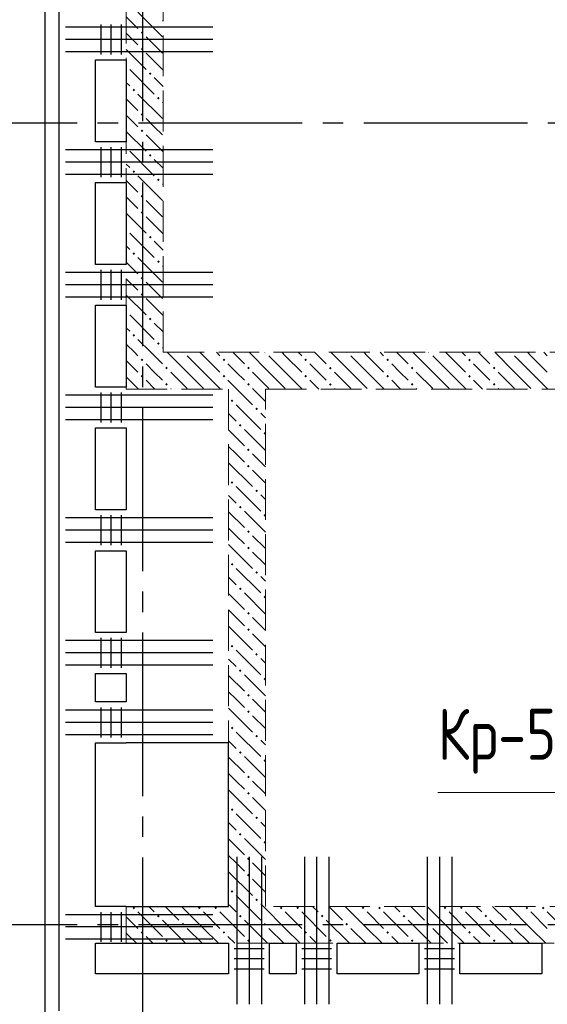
# Model space of a CAD drawing. Header units: millimetres. Extents: x 0 to 37092, y 0 to 42000.
# Tile 8 of 12: x 4950 to 7528, y 31682 to 36497. Entities that reach past the tile are written whole.
import ezdxf

# ---------------------------------------------------------------- set-up
doc = ezdxf.new("R2010")
doc.units = ezdxf.units.MM
doc.linetypes.add('______2', pattern=[270, 200, -70])
doc.linetypes.add('______5', pattern=[1100, 800, -100, 100, -100])
for name, color, linetype, lineweight in [('Standard', 7, 'Continuous', 25), ('ЖБ Перекрытие верхний уровень', 7, 'Continuous', 35), ('ЖБ Стена верхний уровень', 7, 'Continuous', 35), ('Оси', 40, '______5', 18), ('Позиционная метка номер позиции', 7, 'Continuous', 13), ('Примечания', 7, 'Continuous', 25), ('Ребро вкладыша арматура S1', 7, 'Continuous', 25)]:
    doc.layers.add(name, color=color, linetype=linetype, lineweight=lineweight)
doc.layers.add('Ребро вкладыша арматура поперечная AW', color=7, linetype='Continuous', lineweight=18, true_color=0x5a2814)
doc.styles.add('GOST 2.304-81', font='txt')

msp = doc.modelspace()

# ---------------------------------------------------------------- hatches: boundary and pattern name
at = {"layer": 'ЖБ Стена верхний уровень', "linetype": 'Continuous', "lineweight": 18, "transparency": 33554687}
for points in [[(5541, 36433.1), (5547.5, 36439.6), (5554, 36433.1), (5547.5, 36426.6)], [(5541, 36353.1), (5547.5, 36359.6), (5554, 36353.1), (5547.5, 36346.6)], [(5470.5, 36276.6), (5474, 36273.1), (5470.5, 36269.7)], [(5581, 36233.1), (5587.5, 36239.6), (5594, 36233.1), (5587.5, 36226.6)], [(5501, 36153.1), (5507.5, 36159.6), (5514, 36153.1), (5507.5, 36146.6)], [(5621, 36113.1), (5627.5, 36119.6), (5634, 36113.1), (5627.5, 36106.6)], [(5541, 36033.1), (5547.5, 36039.6), (5554, 36033.1), (5547.5, 36026.6)], [(5541, 35953.1), (5547.5, 35959.6), (5554, 35953.1), (5547.5, 35946.6)], [(5470.5, 35876.6), (5474, 35873.1), (5470.5, 35869.7)], [(5581, 35833.1), (5587.5, 35839.6), (5594, 35833.1), (5587.5, 35826.6)], [(5501, 35753.1), (5507.5, 35759.6), (5514, 35753.1), (5507.5, 35746.6)], [(5621, 35713.1), (5627.5, 35719.6), (5634, 35713.1), (5627.5, 35706.6)], [(5541, 35633.1), (5547.5, 35639.6), (5554, 35633.1), (5547.5, 35626.6)], [(5541, 35553.1), (5547.5, 35559.6), (5554, 35553.1), (5547.5, 35546.6)], [(5470.5, 35476.6), (5474, 35473.1), (5470.5, 35469.7)], [(5581, 35433.1), (5587.5, 35439.6), (5594, 35433.1), (5587.5, 35426.6)], [(5501, 35353.1), (5507.5, 35359.6), (5514, 35353.1), (5507.5, 35346.6)], [(5621, 35313.1), (5627.5, 35319.6), (5634, 35313.1), (5627.5, 35306.6)], [(5541, 35233.1), (5547.5, 35239.6), (5554, 35233.1), (5547.5, 35226.6)], [(5541, 35153.1), (5547.5, 35159.6), (5554, 35153.1), (5547.5, 35146.6)], [(5470.5, 35076.6), (5474, 35073.1), (5470.5, 35069.7)], [(5581, 35033.1), (5587.5, 35039.6), (5594, 35033.1), (5587.5, 35026.6)], [(5501, 34953.1), (5507.5, 34959.6), (5514, 34953.1), (5507.5, 34946.6)], [(5621, 34913.1), (5627.5, 34919.6), (5634, 34913.1), (5627.5, 34906.6)], [(5750.8, 34870), (5747.5, 34866.6), (5744.1, 34870)], [(6150.8, 34870), (6147.5, 34866.6), (6144.1, 34870)], [(6550.8, 34870), (6547.5, 34866.6), (6544.1, 34870)], [(6950.8, 34870), (6947.5, 34866.6), (6944.1, 34870)], [(7350.8, 34870), (7347.5, 34866.6), (7344.1, 34870)], [(5541, 34833.1), (5547.5, 34839.6), (5554, 34833.1), (5547.5, 34826.6)], [(5941, 34833.1), (5947.5, 34839.6), (5954, 34833.1), (5947.5, 34826.6)], [(6341, 34833.1), (6347.5, 34839.6), (6354, 34833.1), (6347.5, 34826.6)], [(6741, 34833.1), (6747.5, 34839.6), (6754, 34833.1), (6747.5, 34826.6)], [(7141, 34833.1), (7147.5, 34839.6), (7154, 34833.1), (7147.5, 34826.6)], [(5661, 34793.1), (5667.5, 34799.6), (5674, 34793.1), (5667.5, 34786.6)], [(6061, 34793.1), (6067.5, 34799.6), (6074, 34793.1), (6067.5, 34786.6)], [(6461, 34793.1), (6467.5, 34799.6), (6474, 34793.1), (6467.5, 34786.6)], [(6861, 34793.1), (6867.5, 34799.6), (6874, 34793.1), (6867.5, 34786.6)], [(7261, 34793.1), (7267.5, 34799.6), (7274, 34793.1), (7267.5, 34786.6)], [(5541, 34753.1), (5547.5, 34759.6), (5554, 34753.1), (5547.5, 34746.6)], [(5661, 34713.1), (5667.5, 34719.6), (5674, 34713.1), (5667.5, 34706.6)], [(5941, 34753.1), (5947.5, 34759.6), (5954, 34753.1), (5947.5, 34746.6)], [(6061, 34713.1), (6067.5, 34719.6), (6074, 34713.1), (6067.5, 34706.6)], [(6341, 34753.1), (6347.5, 34759.6), (6354, 34753.1), (6347.5, 34746.6)], [(6461, 34713.1), (6467.5, 34719.6), (6474, 34713.1), (6467.5, 34706.6)], [(6741, 34753.1), (6747.5, 34759.6), (6754, 34753.1), (6747.5, 34746.6)], [(6861, 34713.1), (6867.5, 34719.6), (6874, 34713.1), (6867.5, 34706.6)], [(7141, 34753.1), (7147.5, 34759.6), (7154, 34753.1), (7147.5, 34746.6)], [(7261, 34713.1), (7267.5, 34719.6), (7274, 34713.1), (7267.5, 34706.6)], [(5981, 34633.1), (5987.5, 34639.6), (5994, 34633.1), (5987.5, 34626.6)], [(6101, 34593.1), (6107.5, 34599.6), (6114, 34593.1), (6107.5, 34586.6)], [(6021, 34513.1), (6027.5, 34519.6), (6034, 34513.1), (6027.5, 34506.6)], [(6141, 34473.1), (6147.5, 34479.6), (6150.5, 34476.6), (6150.5, 34469.7), (6147.5, 34466.6)], [(6061, 34393.1), (6067.5, 34399.6), (6074, 34393.1), (6067.5, 34386.6)], [(6061, 34313.1), (6067.5, 34319.6), (6074, 34313.1), (6067.5, 34306.6)], [(5981, 34233.1), (5987.5, 34239.6), (5994, 34233.1), (5987.5, 34226.6)], [(6101, 34193.1), (6107.5, 34199.6), (6114, 34193.1), (6107.5, 34186.6)], [(6021, 34113.1), (6027.5, 34119.6), (6034, 34113.1), (6027.5, 34106.6)], [(6141, 34073.1), (6147.5, 34079.6), (6150.5, 34076.6), (6150.5, 34069.7), (6147.5, 34066.6)], [(6061, 33993.1), (6067.5, 33999.6), (6074, 33993.1), (6067.5, 33986.6)], [(6061, 33913.1), (6067.5, 33919.6), (6074, 33913.1), (6067.5, 33906.6)], [(5981, 33833.1), (5987.5, 33839.6), (5994, 33833.1), (5987.5, 33826.6)], [(6101, 33793.1), (6107.5, 33799.6), (6114, 33793.1), (6107.5, 33786.6)], [(6021, 33713.1), (6027.5, 33719.6), (6034, 33713.1), (6027.5, 33706.6)], [(6141, 33673.1), (6147.5, 33679.6), (6150.5, 33676.6), (6150.5, 33669.7), (6147.5, 33666.6)], [(6061, 33593.1), (6067.5, 33599.6), (6074, 33593.1), (6067.5, 33586.6)], [(6061, 33513.1), (6067.5, 33519.6), (6074, 33513.1), (6067.5, 33506.6)], [(5981, 33433.1), (5987.5, 33439.6), (5994, 33433.1), (5987.5, 33426.6)], [(6101, 33393.1), (6107.5, 33399.6), (6114, 33393.1), (6107.5, 33386.6)], [(6021, 33313.1), (6027.5, 33319.6), (6034, 33313.1), (6027.5, 33306.6)], [(6141, 33273.1), (6147.5, 33279.6), (6150.5, 33276.6), (6150.5, 33269.7), (6147.5, 33266.6)], [(6061, 33193.1), (6067.5, 33199.6), (6074, 33193.1), (6067.5, 33186.6)], [(6061, 33113.1), (6067.5, 33119.6), (6074, 33113.1), (6067.5, 33106.6)], [(5981, 33033.1), (5987.5, 33039.6), (5994, 33033.1), (5987.5, 33026.6)], [(6101, 32993.1), (6107.5, 32999.6), (6114, 32993.1), (6107.5, 32986.6)], [(6021, 32913.1), (6027.5, 32919.6), (6034, 32913.1), (6027.5, 32906.6)], [(6141, 32873.1), (6147.5, 32879.6), (6150.5, 32876.6), (6150.5, 32869.7), (6147.5, 32866.6)], [(6061, 32793.1), (6067.5, 32799.6), (6074, 32793.1), (6067.5, 32786.6)], [(6061, 32713.1), (6067.5, 32719.6), (6074, 32713.1), (6067.5, 32706.6)], [(5981, 32633.1), (5987.5, 32639.6), (5994, 32633.1), (5987.5, 32626.6)], [(6101, 32593.1), (6107.5, 32599.6), (6114, 32593.1), (6107.5, 32586.6)], [(6021, 32513.1), (6027.5, 32519.6), (6034, 32513.1), (6027.5, 32506.6)], [(6141, 32473.1), (6147.5, 32479.6), (6150.5, 32476.6), (6150.5, 32469.7), (6147.5, 32466.6)], [(6061, 32393.1), (6067.5, 32399.6), (6074, 32393.1), (6067.5, 32386.6)], [(6061, 32313.1), (6067.5, 32319.6), (6074, 32313.1), (6067.5, 32306.6)], [(5981, 32233.1), (5987.5, 32239.6), (5994, 32233.1), (5987.5, 32226.6)], [(6101, 32193.1), (6107.5, 32199.6), (6114, 32193.1), (6107.5, 32186.6)], [(5501, 32153.1), (5507.5, 32159.6), (5514, 32153.1), (5507.5, 32146.6)], [(5621, 32113.1), (5627.5, 32119.6), (5634, 32113.1), (5627.5, 32106.6)], [(5821, 32153.1), (5827.5, 32159.6), (5834, 32153.1), (5827.5, 32146.6)], [(5901, 32153.1), (5907.5, 32159.6), (5914, 32153.1), (5907.5, 32146.6)], [(6021, 32113.1), (6027.5, 32119.6), (6034, 32113.1), (6027.5, 32106.6)], [(6221, 32153.1), (6227.5, 32159.6), (6234, 32153.1), (6227.5, 32146.6)], [(6301, 32153.1), (6307.5, 32159.6), (6314, 32153.1), (6307.5, 32146.6)], [(6421, 32113.1), (6427.5, 32119.6), (6434, 32113.1), (6427.5, 32106.6)], [(6621, 32153.1), (6627.5, 32159.6), (6634, 32153.1), (6627.5, 32146.6)], [(6701, 32153.1), (6707.5, 32159.6), (6714, 32153.1), (6707.5, 32146.6)], [(6821, 32113.1), (6827.5, 32119.6), (6834, 32113.1), (6827.5, 32106.6)], [(7021, 32153.1), (7027.5, 32159.6), (7034, 32153.1), (7027.5, 32146.6)], [(7101, 32153.1), (7107.5, 32159.6), (7114, 32153.1), (7107.5, 32146.6)], [(7221, 32113.1), (7227.5, 32119.6), (7234, 32113.1), (7227.5, 32106.6)], [(7421, 32153.1), (7427.5, 32159.6), (7434, 32153.1), (7427.5, 32146.6)], [(7501, 32153.1), (7507.5, 32159.6), (7514, 32153.1), (7507.5, 32146.6)], [(5741, 32073.1), (5747.5, 32079.6), (5754, 32073.1), (5747.5, 32066.6)], [(6141, 32073.1), (6147.5, 32079.6), (6154, 32073.1), (6147.5, 32066.6)], [(6541, 32073.1), (6547.5, 32079.6), (6554, 32073.1), (6547.5, 32066.6)], [(6941, 32073.1), (6947.5, 32079.6), (6954, 32073.1), (6947.5, 32066.6)], [(7341, 32073.1), (7347.5, 32079.6), (7354, 32073.1), (7347.5, 32066.6)], [(5541, 32033.1), (5547.5, 32039.6), (5554, 32033.1), (5547.5, 32026.6)], [(5941, 32033.1), (5947.5, 32039.6), (5954, 32033.1), (5947.5, 32026.6)], [(6341, 32033.1), (6347.5, 32039.6), (6354, 32033.1), (6347.5, 32026.6)], [(6741, 32033.1), (6747.5, 32039.6), (6754, 32033.1), (6747.5, 32026.6)], [(7141, 32033.1), (7147.5, 32039.6), (7154, 32033.1), (7147.5, 32026.6)], [(5661, 31993.1), (5667.5, 31999.6), (5674, 31993.1), (5667.5, 31986.6)], [(6061, 31993.1), (6067.5, 31999.6), (6074, 31993.1), (6067.5, 31986.6)], [(6461, 31993.1), (6467.5, 31999.6), (6474, 31993.1), (6467.5, 31986.6)], [(6861, 31993.1), (6867.5, 31999.6), (6874, 31993.1), (6867.5, 31986.6)], [(7261, 31993.1), (7267.5, 31999.6), (7274, 31993.1), (7267.5, 31986.6)]]:
    msp.add_hatch(color=7, dxfattribs=at).paths.add_polyline_path(points, flags=16)

# ---------------------------------------------------------------- linework, layer by layer
at = {"layer": 'Standard', "color": 254, "linetype": 'Continuous', "lineweight": 25, "true_color": 0xc4c4ff, "transparency": 33554687}
msp.add_lwpolyline([(5072.9, 9726.8), (18552.1, 9726.8), (18552.1, 40397.7), (5072.9, 40397.7), (5072.9, 9726.8)], dxfattribs=at)
at = {"layer": 'ЖБ Перекрытие верхний уровень', "color": 7, "linetype": 'Continuous', "lineweight": 25, "transparency": 33554687}
for p, q in [((5140.5, 40330), (5140.5, 31650)), ((5320.5, 35900), (5320.5, 36300)), ((5320.5, 36300), (5470.5, 36300)), ((5470.5, 36300), (5470.5, 35900)), ((5470.5, 35900), (5320.5, 35900)), ((5320.5, 35300), (5320.5, 35700)), ((5320.5, 35700), (5470.5, 35700)), ((5470.5, 35700), (5470.5, 35300)), ((5470.5, 35300), (5320.5, 35300)), ((5320.5, 34700), (5320.5, 35100)), ((5320.5, 35100), (5470.5, 35100)), ((5470.5, 35100), (5470.5, 34700)), ((5470.5, 34700), (5320.5, 34700)), ((5320.5, 34100), (5320.5, 34500)), ((5320.5, 34500), (5470.5, 34500)), ((5470.5, 34500), (5470.5, 34100)), ((5470.5, 34100), (5320.5, 34100)), ((5320.5, 33500), (5320.5, 33900)), ((5320.5, 33900), (5470.5, 33900)), ((5470.5, 33900), (5470.5, 33500)), ((5470.5, 33500), (5320.5, 33500)), ((5320.5, 33160), (5320.5, 33300)), ((5320.5, 33300), (5470.5, 33300)), ((5470.5, 33300), (5470.5, 33160)), ((5470.5, 33160), (5320.5, 33160)), ((5320.5, 32160), (5320.5, 32960)), ((5320.5, 32960), (5470.5, 32960)), ((5970.5, 32960), (5470.5, 32960)), ((5970.5, 32160), (5970.5, 32960)), ((5470.5, 32160), (5320.5, 32160)), ((5470.5, 32160), (5970.5, 32160)), ((5320.5, 31830), (5320.5, 31980)), ((5320.5, 31980), (5970.5, 31980)), ((5970.5, 31980), (5970.5, 31830)), ((6170.5, 31830), (6170.5, 31980)), ((6170.5, 31980), (6300.5, 31980)), ((6300.5, 31980), (6300.5, 31830)), ((6500.5, 31830), (6500.5, 31980)), ((6500.5, 31980), (6900.5, 31980)), ((6900.5, 31980), (6900.5, 31830)), ((7100.5, 31830), (7100.5, 31980)), ((7100.5, 31980), (7500.5, 31980)), ((7500.5, 31980), (7500.5, 31830)), ((5970.5, 31830), (5320.5, 31830)), ((6300.5, 31830), (6170.5, 31830)), ((6900.5, 31830), (6500.5, 31830)), ((7500.5, 31830), (7100.5, 31830))]:
    msp.add_line(p, q, dxfattribs=at)
at = {"layer": 'ЖБ Стена верхний уровень', "color": 251, "linetype": '______2', "lineweight": 13, "true_color": 0x656565, "transparency": 33554687}
for p, q in [((5470.5, 39820), (5470.5, 34870)), ((5650.5, 34870), (5650.5, 39820)), ((5470.5, 34870), (5470.5, 34690)), ((11250.5, 34870), (5650.5, 34870)), ((5470.5, 34690), (5970.5, 34690)), ((5970.5, 34690), (5970.5, 32160)), ((6150.5, 34690), (11250.5, 34690)), ((6150.5, 32160), (6150.5, 34690)), ((5970.5, 32160), (5470.5, 32160)), ((5470.5, 32160), (5470.5, 31980)), ((11250.5, 32160), (6150.5, 32160)), ((5470.5, 31980), (11250.5, 31980))]:
    msp.add_line(p, q, dxfattribs=at)
at = {"layer": 'ЖБ Стена верхний уровень', "color": 9, "linetype": 'Continuous', "lineweight": 18, "true_color": 0xc7c7c7, "transparency": 33554687}
for p, q in [((5470.5, 36510.1), (5527.5, 36453.1)), ((5527.5, 36533.1), (5647.5, 36413.1)), ((5650.5, 36490.1), (5647.5, 36493.1)), ((5470.5, 36430.1), (5527.5, 36373.1)), ((5607.5, 36373.1), (5567.5, 36413.1)), ((5647.5, 36333.1), (5607.5, 36373.1)), ((5470.5, 36350.1), (5567.5, 36253.1)), ((5567.5, 36333.1), (5650.5, 36250.1)), ((5487.5, 36253.1), (5607.5, 36133.1)), ((5607.5, 36213.1), (5650.5, 36170.1)), ((5487.5, 36173.1), (5470.5, 36190.1)), ((5527.5, 36133.1), (5647.5, 36013.1)), ((5470.5, 36110.1), (5527.5, 36053.1)), ((5650.5, 36090.1), (5647.5, 36093.1)), ((5470.5, 36030.1), (5527.5, 35973.1)), ((5607.5, 35973.1), (5567.5, 36013.1)), ((5647.5, 35933.1), (5607.5, 35973.1)), ((5470.5, 35950.1), (5567.5, 35853.1)), ((5567.5, 35933.1), (5650.5, 35850.1)), ((5487.5, 35853.1), (5607.5, 35733.1)), ((5487.5, 35773.1), (5470.5, 35790.1)), ((5607.5, 35813.1), (5650.5, 35770.1)), ((5527.5, 35733.1), (5647.5, 35613.1)), ((5470.5, 35710.1), (5527.5, 35653.1)), ((5650.5, 35690.1), (5647.5, 35693.1)), ((5470.5, 35630.1), (5527.5, 35573.1)), ((5607.5, 35573.1), (5567.5, 35613.1)), ((5470.5, 35550.1), (5567.5, 35453.1)), ((5647.5, 35533.1), (5607.5, 35573.1)), ((5567.5, 35533.1), (5650.5, 35450.1)), ((5487.5, 35453.1), (5607.5, 35333.1)), ((5487.5, 35373.1), (5470.5, 35390.1)), ((5607.5, 35413.1), (5650.5, 35370.1)), ((5470.5, 35310.1), (5527.5, 35253.1)), ((5527.5, 35333.1), (5647.5, 35213.1)), ((5650.5, 35290.1), (5647.5, 35293.1)), ((5470.5, 35230.1), (5527.5, 35173.1)), ((5607.5, 35173.1), (5567.5, 35213.1)), ((5470.5, 35150.1), (5567.5, 35053.1)), ((5647.5, 35133.1), (5607.5, 35173.1)), ((5567.5, 35133.1), (5650.5, 35050.1)), ((5487.5, 35053.1), (5607.5, 34933.1)), ((5607.5, 35013.1), (5650.5, 34970.1)), ((5487.5, 34973.1), (5470.5, 34990.1)), ((5470.5, 34910.1), (5510.6, 34870)), ((5527.5, 34933.1), (5590.6, 34870)), ((5510.6, 34870), (5527.5, 34853.1)), ((5590.6, 34870), (5647.5, 34813.1)), ((5650.5, 34890.1), (5647.5, 34893.1)), ((5767.5, 34773.1), (5670.6, 34870)), ((5847.5, 34853.1), (5830.6, 34870)), ((5910.6, 34870), (5927.5, 34853.1)), ((5990.6, 34870), (6047.5, 34813.1)), ((6167.5, 34773.1), (6070.6, 34870)), ((6247.5, 34853.1), (6230.6, 34870)), ((6310.6, 34870), (6327.5, 34853.1)), ((6390.6, 34870), (6447.5, 34813.1)), ((6567.5, 34773.1), (6470.6, 34870)), ((6647.5, 34853.1), (6630.6, 34870)), ((6710.6, 34870), (6727.5, 34853.1)), ((6790.6, 34870), (6847.5, 34813.1)), ((6967.5, 34773.1), (6870.6, 34870)), ((7047.5, 34853.1), (7030.6, 34870)), ((7110.6, 34870), (7127.5, 34853.1)), ((7190.6, 34870), (7247.5, 34813.1)), ((7367.5, 34773.1), (7270.6, 34870)), ((7447.5, 34853.1), (7430.6, 34870)), ((7510.6, 34870), (7527.5, 34853.1)), ((5470.5, 34830.1), (5527.5, 34773.1)), ((5607.5, 34773.1), (5567.5, 34813.1)), ((5767.5, 34853.1), (5847.5, 34773.1)), ((5847.5, 34853.1), (5927.5, 34773.1)), ((6007.5, 34773.1), (5967.5, 34813.1)), ((6167.5, 34853.1), (6247.5, 34773.1)), ((6247.5, 34853.1), (6327.5, 34773.1)), ((6407.5, 34773.1), (6367.5, 34813.1)), ((6567.5, 34853.1), (6647.5, 34773.1)), ((6647.5, 34853.1), (6727.5, 34773.1)), ((6807.5, 34773.1), (6767.5, 34813.1)), ((6967.5, 34853.1), (7047.5, 34773.1)), ((7047.5, 34853.1), (7127.5, 34773.1)), ((7207.5, 34773.1), (7167.5, 34813.1)), ((7367.5, 34853.1), (7447.5, 34773.1)), ((7447.5, 34853.1), (7527.5, 34773.1)), ((5647.5, 34733.1), (5607.5, 34773.1)), ((5687.5, 34773.1), (5767.5, 34693.1)), ((5767.5, 34773.1), (5847.5, 34693.1)), ((5847.5, 34773.1), (5930.6, 34690)), ((6047.5, 34733.1), (6007.5, 34773.1)), ((6087.5, 34773.1), (6167.5, 34693.1)), ((6167.5, 34773.1), (6247.5, 34693.1)), ((6247.5, 34773.1), (6330.6, 34690)), ((6447.5, 34733.1), (6407.5, 34773.1)), ((6487.5, 34773.1), (6567.5, 34693.1)), ((6567.5, 34773.1), (6647.5, 34693.1)), ((6647.5, 34773.1), (6730.6, 34690)), ((6847.5, 34733.1), (6807.5, 34773.1)), ((6887.5, 34773.1), (6967.5, 34693.1)), ((6967.5, 34773.1), (7047.5, 34693.1)), ((7047.5, 34773.1), (7130.6, 34690)), ((7247.5, 34733.1), (7207.5, 34773.1)), ((7287.5, 34773.1), (7367.5, 34693.1)), ((7367.5, 34773.1), (7447.5, 34693.1)), ((7447.5, 34773.1), (7530.6, 34690)), ((5470.5, 34750.1), (5530.6, 34690)), ((5567.5, 34733.1), (5610.6, 34690)), ((5967.5, 34733.1), (6010.6, 34690)), ((6367.5, 34733.1), (6410.6, 34690)), ((6767.5, 34733.1), (6810.6, 34690)), ((7167.5, 34733.1), (7210.6, 34690)), ((5687.5, 34693.1), (5690.6, 34690)), ((6010.6, 34690), (6087.5, 34613.1)), ((6087.5, 34693.1), (6090.6, 34690)), ((6090.6, 34690), (6150.5, 34630.1)), ((6487.5, 34693.1), (6490.6, 34690)), ((6887.5, 34693.1), (6890.6, 34690)), ((7287.5, 34693.1), (7290.6, 34690)), ((6007.5, 34613.1), (6127.5, 34493.1)), ((6150.5, 34550.1), (6127.5, 34573.1)), ((5970.5, 34570.1), (6007.5, 34533.1)), ((5970.5, 34490.1), (6047.5, 34413.1)), ((6150.5, 34390.1), (6047.5, 34493.1)), ((6007.5, 34373.1), (5970.5, 34410.1)), ((6047.5, 34333.1), (6007.5, 34373.1)), ((6087.5, 34373.1), (6150.5, 34310.1)), ((5970.5, 34330.1), (6087.5, 34213.1)), ((6087.5, 34293.1), (6150.5, 34230.1)), ((6007.5, 34213.1), (6127.5, 34093.1)), ((5970.5, 34170.1), (6007.5, 34133.1)), ((6150.5, 34150.1), (6127.5, 34173.1)), ((5970.5, 34090.1), (6047.5, 34013.1)), ((6150.5, 33990.1), (6047.5, 34093.1)), ((6007.5, 33973.1), (5970.5, 34010.1)), ((6047.5, 33933.1), (6007.5, 33973.1)), ((6087.5, 33973.1), (6150.5, 33910.1)), ((5970.5, 33930.1), (6087.5, 33813.1)), ((6087.5, 33893.1), (6150.5, 33830.1)), ((6007.5, 33813.1), (6127.5, 33693.1)), ((5970.5, 33770.1), (6007.5, 33733.1)), ((6150.5, 33750.1), (6127.5, 33773.1)), ((5970.5, 33690.1), (6047.5, 33613.1)), ((6150.5, 33590.1), (6047.5, 33693.1)), ((6007.5, 33573.1), (5970.5, 33610.1)), ((6047.5, 33533.1), (6007.5, 33573.1)), ((6087.5, 33573.1), (6150.5, 33510.1)), ((5970.5, 33530.1), (6087.5, 33413.1)), ((6087.5, 33493.1), (6150.5, 33430.1)), ((5970.5, 33370.1), (6007.5, 33333.1)), ((6007.5, 33413.1), (6127.5, 33293.1)), ((6150.5, 33350.1), (6127.5, 33373.1)), ((5970.5, 33290.1), (6047.5, 33213.1)), ((6150.5, 33190.1), (6047.5, 33293.1)), ((6007.5, 33173.1), (5970.5, 33210.1)), ((5970.5, 33130.1), (6087.5, 33013.1)), ((6047.5, 33133.1), (6007.5, 33173.1)), ((6087.5, 33173.1), (6150.5, 33110.1)), ((6087.5, 33093.1), (6150.5, 33030.1)), ((6007.5, 33013.1), (6127.5, 32893.1)), ((5970.5, 32970.1), (6007.5, 32933.1)), ((6150.5, 32950.1), (6127.5, 32973.1)), ((5970.5, 32890.1), (6047.5, 32813.1)), ((6150.5, 32790.1), (6047.5, 32893.1)), ((6007.5, 32773.1), (5970.5, 32810.1)), ((6047.5, 32733.1), (6007.5, 32773.1)), ((6087.5, 32773.1), (6150.5, 32710.1)), ((5970.5, 32730.1), (6087.5, 32613.1)), ((6087.5, 32693.1), (6150.5, 32630.1)), ((6007.5, 32613.1), (6127.5, 32493.1)), ((5970.5, 32570.1), (6007.5, 32533.1)), ((6150.5, 32550.1), (6127.5, 32573.1)), ((5970.5, 32490.1), (6047.5, 32413.1)), ((6150.5, 32390.1), (6047.5, 32493.1)), ((6007.5, 32373.1), (5970.5, 32410.1)), ((6047.5, 32333.1), (6007.5, 32373.1)), ((6087.5, 32373.1), (6150.5, 32310.1)), ((5970.5, 32330.1), (6087.5, 32213.1)), ((6087.5, 32293.1), (6150.5, 32230.1)), ((6007.5, 32213.1), (6060.6, 32160)), ((5970.5, 32170.1), (5980.6, 32160)), ((6140.6, 32160), (6127.5, 32173.1)), ((5527.5, 32133.1), (5647.5, 32013.1)), ((5580.6, 32160), (5607.5, 32133.1)), ((5660.6, 32160), (5727.5, 32093.1)), ((5847.5, 32053.1), (5740.6, 32160)), ((5847.5, 32133.1), (5927.5, 32053.1)), ((5927.5, 32133.1), (6047.5, 32013.1)), ((5980.6, 32160), (6007.5, 32133.1)), ((6060.6, 32160), (6127.5, 32093.1)), ((6247.5, 32053.1), (6140.6, 32160)), ((6247.5, 32133.1), (6327.5, 32053.1)), ((6327.5, 32133.1), (6447.5, 32013.1)), ((6380.6, 32160), (6407.5, 32133.1)), ((6460.6, 32160), (6527.5, 32093.1)), ((6647.5, 32053.1), (6540.6, 32160)), ((6647.5, 32133.1), (6727.5, 32053.1)), ((6727.5, 32133.1), (6847.5, 32013.1)), ((6780.6, 32160), (6807.5, 32133.1)), ((6860.6, 32160), (6927.5, 32093.1)), ((7047.5, 32053.1), (6940.6, 32160)), ((7047.5, 32133.1), (7127.5, 32053.1)), ((7127.5, 32133.1), (7247.5, 32013.1)), ((7180.6, 32160), (7207.5, 32133.1)), ((7260.6, 32160), (7327.5, 32093.1)), ((7447.5, 32053.1), (7340.6, 32160)), ((7447.5, 32133.1), (7527.5, 32053.1)), ((7527.5, 32133.1), (7647.5, 32013.1)), ((5470.5, 32110.1), (5527.5, 32053.1)), ((5760.6, 31980), (5647.5, 32093.1)), ((6160.6, 31980), (6047.5, 32093.1)), ((6560.6, 31980), (6447.5, 32093.1)), ((6960.6, 31980), (6847.5, 32093.1)), ((7360.6, 31980), (7247.5, 32093.1)), ((5470.5, 32030.1), (5520.6, 31980)), ((5767.5, 32053.1), (5840.6, 31980)), ((5847.5, 32053.1), (5920.6, 31980)), ((6167.5, 32053.1), (6240.6, 31980)), ((6247.5, 32053.1), (6320.6, 31980)), ((6567.5, 32053.1), (6640.6, 31980)), ((6647.5, 32053.1), (6720.6, 31980)), ((6967.5, 32053.1), (7040.6, 31980)), ((7047.5, 32053.1), (7120.6, 31980)), ((7367.5, 32053.1), (7440.6, 31980)), ((7447.5, 32053.1), (7520.6, 31980)), ((5600.6, 31980), (5567.5, 32013.1)), ((6000.6, 31980), (5967.5, 32013.1)), ((6400.6, 31980), (6367.5, 32013.1)), ((6800.6, 31980), (6767.5, 32013.1)), ((7200.6, 31980), (7167.5, 32013.1))]:
    msp.add_line(p, q, dxfattribs=at)
at = {"layer": 'Оси', "color": 8, "linetype": '______5', "lineweight": -3, "transparency": 33554687}
for p, q in [((5550.5, 40100), (5550.5, 7060)), ((12930.5, 35990), (3600, 35990)), ((12930.5, 32070), (3600, 32070))]:
    msp.add_line(p, q, dxfattribs=at)
at = {"layer": 'Позиционная метка номер позиции', "color": 7, "linetype": 'Continuous', "lineweight": 13, "transparency": 33554687}
msp.add_lwpolyline([(8140.5, 32269.7), (7692.2, 32718), (6992.2, 32718)], dxfattribs=at)
at = {"layer": 'Ребро вкладыша арматура S1', "color": 7, "linetype": 'Continuous', "lineweight": 25, "transparency": 33554687}
for p, q in [((5892.9, 36460), (5172.9, 36460)), ((5892.9, 36400), (5172.9, 36400)), ((5892.9, 36340), (5172.9, 36340)), ((5892.9, 35860), (5172.9, 35860)), ((5892.9, 35800), (5172.9, 35800)), ((5892.9, 35740), (5172.9, 35740)), ((5892.9, 35260), (5172.9, 35260)), ((5892.9, 35200), (5172.9, 35200)), ((5892.9, 35140), (5172.9, 35140)), ((5892.9, 34660), (5172.9, 34660)), ((5892.9, 34600), (5172.9, 34600)), ((5892.9, 34540), (5172.9, 34540)), ((5892.9, 34060), (5172.9, 34060)), ((5892.9, 34000), (5172.9, 34000)), ((5892.9, 33940), (5172.9, 33940)), ((5892.9, 33460), (5172.9, 33460)), ((5892.9, 33400), (5172.9, 33400)), ((5892.9, 33340), (5172.9, 33340)), ((5892.9, 33120), (5172.9, 33120)), ((5892.9, 33060), (5172.9, 33060)), ((5892.9, 33000), (5172.9, 33000)), ((6010.5, 32402.3), (6010.5, 31682.3)), ((6070.5, 32402.3), (6070.5, 31682.3)), ((6130.5, 32402.3), (6130.5, 31682.3)), ((6340.5, 32402.3), (6340.5, 31682.3)), ((6400.5, 32402.3), (6400.5, 31682.3)), ((6460.5, 32402.3), (6460.5, 31682.3)), ((6940.5, 32402.3), (6940.5, 31682.3)), ((7000.5, 32402.3), (7000.5, 31682.3)), ((7060.5, 32402.3), (7060.5, 31682.3)), ((5892.9, 32120), (5172.9, 32120)), ((5892.9, 32060), (5172.9, 32060)), ((5892.9, 32000), (5172.9, 32000))]:
    msp.add_line(p, q, dxfattribs=at)
at = {"layer": 'Ребро вкладыша арматура поперечная AW', "color": 7, "linetype": 'Continuous', "lineweight": 25, "transparency": 33554687}
for p, q in [((5345.5, 36473), (5345.5, 36327)), ((5395.5, 36473), (5395.5, 36327)), ((5445.5, 36473), (5445.5, 36327)), ((5345.5, 35873), (5345.5, 35727)), ((5395.5, 35873), (5395.5, 35727)), ((5445.5, 35873), (5445.5, 35727)), ((5345.5, 35273), (5345.5, 35127)), ((5395.5, 35273), (5395.5, 35127)), ((5445.5, 35273), (5445.5, 35127)), ((5345.5, 34673), (5345.5, 34527)), ((5395.5, 34673), (5395.5, 34527)), ((5445.5, 34673), (5445.5, 34527)), ((5345.5, 34073), (5345.5, 33927)), ((5395.5, 34073), (5395.5, 33927)), ((5445.5, 34073), (5445.5, 33927)), ((5345.5, 33473), (5345.5, 33327)), ((5395.5, 33473), (5395.5, 33327)), ((5445.5, 33473), (5445.5, 33327)), ((5345.5, 33133), (5345.5, 32987)), ((5395.5, 33133), (5395.5, 32987)), ((5445.5, 33133), (5445.5, 32987)), ((5345.5, 32133), (5345.5, 31987)), ((5395.5, 32133), (5395.5, 31987)), ((5445.5, 32133), (5445.5, 31987)), ((5997.5, 31955), (6143.5, 31955)), ((6327.5, 31955), (6473.5, 31955)), ((6927.5, 31955), (7073.5, 31955)), ((5997.5, 31905), (6143.5, 31905)), ((6327.5, 31905), (6473.5, 31905)), ((6927.5, 31905), (7073.5, 31905)), ((5997.5, 31855), (6143.5, 31855)), ((6327.5, 31855), (6473.5, 31855)), ((6927.5, 31855), (7073.5, 31855))]:
    msp.add_line(p, q, dxfattribs=at)

# ---------------------------------------------------------------- texts
at = {"layer": 'Примечания', "color": 7, "linetype": 'Continuous', "lineweight": 25, "transparency": 33554687, "insert": (6992.2, 32809.6), "char_height": 250, "width": 711.249, "attachment_point": 7, "style": 'GOST 2.304-81'}
msp.add_mtext('Кр-5', dxfattribs=at)

doc.saveas('drawing.dxf')
